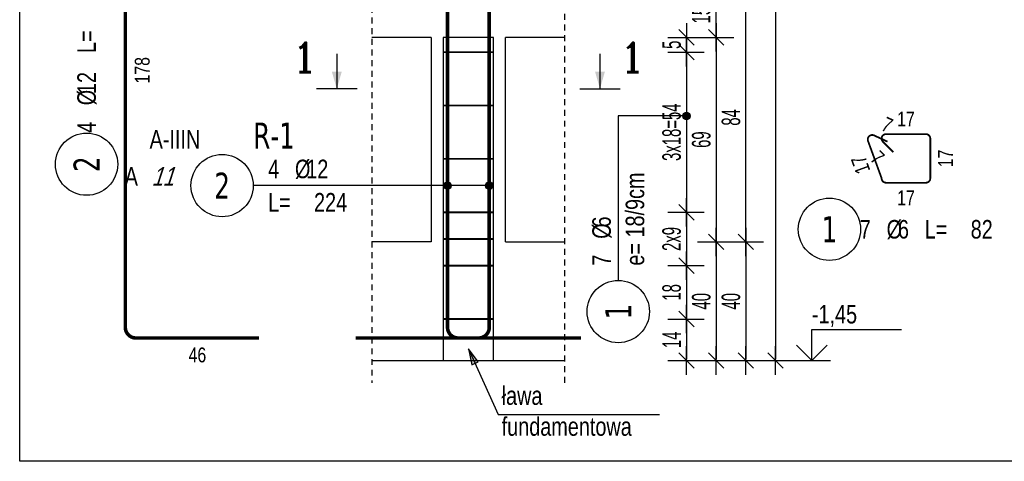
# Model space of a CAD drawing. Header units: millimetres. Extents: x 11988 to 14650, y -1596 to 604.
# Tile 2 of 38: x 11988 to 12320, y -982 to -833. Entities that reach past the tile are written whole.
import ezdxf
from ezdxf.enums import TextEntityAlignment as Align

# ---------------------------------------------------------------- set-up
doc = ezdxf.new("R2010")
doc.units = ezdxf.units.MM
doc.header["$LTSCALE"] = 10
doc.linetypes.add('MP', pattern=[0.36, 0.2, -0.16])
for name, color, linetype in [('BA_txg', 3, 'Continuous'), ('BA_wic', 1, 'Continuous'), ('BA_wis', 2, 'Continuous'), ('BA_wym', 1, 'Continuous'), ('BZ_kot', 7, 'Continuous'), ('BZ_odn', 1, 'Continuous'), ('BZ_opi1', 7, 'Continuous'), ('BZ_opi2', 4, 'Continuous'), ('BZ_opi3', 30, 'Continuous'), ('BZ_opi4', 53, 'Continuous'), ('BZ_P_roz', 11, 'Continuous'), ('BZ_P_wid', 3, 'Continuous'), ('BZ_P_wyc', 134, 'Continuous'), ('BZ_txs', 2, 'Continuous'), ('BZ_wym', 1, 'Continuous')]:
    doc.layers.add(name, color=color, linetype=linetype)
for name, color, linetype, plot in [('BZ_obroz', 137, 'Continuous', False), ('BZ_obw', 230, 'Continuous', False), ('BZ_pom', 6, 'Continuous', False)]:
    doc.layers.add(name, color=color, linetype=linetype, plot=plot)
doc.styles.add('BIKTBG', font='tahoma.ttf', dxfattribs={"width": 0.85})
doc.styles.add('BIKTC', font='bikromsw.shx', dxfattribs={"width": 0.85})
doc.styles.add('BIKTS', font='bikromsw.shx', dxfattribs={"width": 0.8})
doc.styles.add('BIKWYM', font='bikromsw.shx', dxfattribs={"width": 0.6})
doc.styles.add('ROMANC', font='ROMANC.SHX')
doc.dimstyles.new('BA_KR_25_cm', dxfattribs={"dimscale": 0.25, "dimtxt": 25, "dimasz": 1.666667, "dimexe": 24, "dimexo": 0, "dimgap": 0, "dimtad": 0, "dimdec": 1, "dimrnd": 0.5, "dimzin": 9, "dimdsep": 46, "dimtxsty": 'BIKWYM', "dimblk": 'WYM-KR', "dimcen": 0, "dimdle": 20, "dimclrd": 256, "dimclre": 256, "dimclrt": 2, "dimadec": 0, "dimazin": 0, "dimtfac": 0.033333, "dimtdec": 1, "dimtmove": 0, "dimatfit": 3, "dimldrblk": 'WYM-KR', "dimfxl": 25, "dimfxlon": 1, "dimtvp": 0.8, "dimtolj": 1, "dimarcsym": 0})
doc.dimstyles.new('BZ_KP_25_cm', dxfattribs={"dimscale": 0.25, "dimtxt": 25, "dimasz": 1.666667, "dimexe": 24, "dimexo": 0, "dimgap": 0, "dimtad": 0, "dimdec": 1, "dimrnd": 0.5, "dimzin": 9, "dimdsep": 46, "dimtxsty": 'BIKWYM', "dimblk": 'WYM-KR', "dimblk1": 'WYM-KP', "dimblk2": 'WYM-KP', "dimsah": 1, "dimcen": 0, "dimdle": 20, "dimclrd": 256, "dimclre": 256, "dimclrt": 7, "dimadec": 0, "dimazin": 0, "dimtfac": 0.033333, "dimtdec": 1, "dimtmove": 0, "dimatfit": 3, "dimldrblk": 'WYM-KP', "dimfxl": 1, "dimtvp": 0.8, "dimtolj": 1, "dimarcsym": 0})
doc.dimstyles.new('BZ_ST_25_cm', dxfattribs={"dimscale": 0.25, "dimtxt": 25, "dimasz": 1.666667, "dimexe": 24, "dimexo": 0, "dimgap": 0, "dimtad": 0, "dimdec": 1, "dimrnd": 0.5, "dimdsep": 46, "dimtxsty": 'BIKWYM', "dimblk": 'WYM-ST', "dimcen": 0, "dimdle": 20, "dimclrd": 256, "dimclre": 256, "dimclrt": 7, "dimadec": 0, "dimazin": 0, "dimtfac": 0.033333, "dimtdec": 1, "dimtix": 1, "dimtmove": 2, "dimatfit": 3, "dimldrblk": 'WYM-ST', "dimfxl": 1, "dimtvp": 0.8, "dimtolj": 1, "dimtzin": 0, "dimarcsym": 0})

# ---------------------------------------------------------------- blocks, each defined once
blk = doc.blocks.new('ST2')
blk.add_line((13.77, 0), (0, 0))
blk.add_solid([(6.84, -1.95), (6.84, 1.95), (0, 0)])
blk = doc.blocks.new('eprzh')
blk.add_line((-47.9, 0), (47.9, 0))
at = {"xscale": 6, "yscale": 6, "zscale": 6, "rotation": 90}
blk.add_blockref('ST2', (0, 0), dxfattribs=at)
at = {"style": 'ROMANC'}
blk.add_attdef('PRZ', text='', height=70, dxfattribs=at).set_placement((76, 39.4), align=Align.CENTER)
blk = doc.blocks.new('WYM-ST')
blk.add_hatch(color=256).paths.add_polyline_path([(-13, 2.88), (0, 0), (-13, -2.88)])
blk.add_lwpolyline([(0, 0), (-13, 2.88), (-13, -2.88), (0, 0)])
blk = doc.blocks.new('WYM-KP')
blk.add_hatch(color=256).paths.add_polyline_path([(3, 0, 1), (-3, 0, 1)])
blk.add_circle((0, 0), 3)
blk = doc.blocks.new('WYM-KR')
at = {"linetype": 'ByBlock'}
blk.add_line((11.52, 0), (-11.52, 0), dxfattribs=at)
at = {"color": 7, "linetype": 'ByBlock'}
blk.add_line((6.24, 6.24), (-6.24, -6.24), dxfattribs=at)
blk = doc.blocks.new('bik_BlkOpPret', base_point=(608.5, -87.83))
at = {"layer": 'BZ_opi1', "style": 'BIKTS', "width": 0.8}
for tag, p in [('SZTUK', (567.31, -85.33)), ('PRZEDR_FI', (581.12, -85.33)), ('PRZEKROJ', (584.93, -85.33)), ('PRZEDR_L', (567.31, -96.58)), ('DLUGOSC', (582.78, -96.58)), ('UWAGA', (567.31, -105.33))]:
    blk.add_attdef(tag, p, '', height=6.25, dxfattribs=at)
at = {"layer": 'BZ_opi2', "style": 'BIKTBG', "width": 0.8}
blk.add_attdef('NUMER', text='', height=8.75, dxfattribs=at).set_placement((551.81, -87.83), align=Align.MIDDLE_CENTER)
at = {"layer": 'BZ_pom', "width": 0.8}
for tag, p, height, style in [('GATUNEK', (526.97, -75.33), 6.25, 'BIKTS'), ('POZYCJA', (562.31, -75.33), 8.75, 'BIKTBG'), ('METODA_L', (520.17, -87.83), 6.25, 'BIKTS'), ('EURO_KOD', (529.45, -87.83), 6.25, 'BIKTS')]:
    blk.add_attdef(tag, p, '', height=height, dxfattribs=dict(at, style=style))
at = {"layer": 'BZ_wym', "width": 0.8}
for tag, p, height, style, flags in [('PRZEDR_NR', (567.31, -114.71), 8.75, 'BIKTBG', 1), ('PRZEDR_SZT', (567.31, -124.08), 6.25, 'BIKTS', 1), ('TYP_PRETA', (567.31, -133.46), 6.25, 'BIKTS', 3), ('EURO_KOD_SEGMENTY', (580.88, -142.83), 6.25, 'BIKTS', 3), ('HAK_1', (567.31, -152.21), 6.25, 'BIKTS', 3), ('HAK_2', (567.31, -161.58), 6.25, 'BIKTS', 3), ('ID', (567.31, -170.96), 6.25, 'BIKTS', 3), ('ID_C', (567.31, -180.33), 6.25, 'BIKTS', 3), ('b_atr_0', (567.31, -189.71), 6.25, 'BIKTS', 3)]:
    blk.add_attdef(tag, p, '', height=height, dxfattribs=dict(at, style=style, flags=flags))
blk = doc.blocks.new('*D41')
at = {"layer": 'BA_wym', "lineweight": -2}
for p, q in [((12206.61, -934.34), (12218.86, -934.34)), ((12212.86, -934.76), (12212.86, -947.92)), ((12206.61, -948.34), (12218.86, -948.34))]:
    blk.add_line(p, q, dxfattribs=at)
at = {"layer": 'Defpoints', "color": 0}
for p in [(12147.86, -934.34), (12171.86, -948.34), (12212.86, -948.34)]:
    blk.add_point(p, dxfattribs=at)
at = {"layer": 'BA_wym', "lineweight": -2, "xscale": 0.4166666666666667, "yscale": 0.4166666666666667, "zscale": 0.4166666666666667}
for p, rotation in [((12212.86, -934.34), 90), ((12212.86, -948.34), 270)]:
    blk.add_blockref('WYM-KR', p, dxfattribs=dict(at, rotation=rotation))
at = {"layer": 'BA_wym', "color": 2, "insert": (12207.86, -941.34), "char_height": 6.25, "attachment_point": 5, "rotation": 90, "style": 'BIKWYM'}
blk.add_mtext('\\A1;14', dxfattribs=at)
blk = doc.blocks.new('*D42')
at = {"layer": 'BA_wym', "lineweight": -2}
for p, q in [((12206.61, -844.34), (12218.86, -844.34)), ((12212.86, -844.76), (12212.86, -897.92)), ((12206.61, -898.34), (12218.86, -898.34))]:
    blk.add_line(p, q, dxfattribs=at)
at = {"layer": 'Defpoints', "color": 0}
for p in [(12147.86, -844.34), (12147.86, -898.34), (12212.86, -898.34)]:
    blk.add_point(p, dxfattribs=at)
at = {"layer": 'BA_wym', "lineweight": -2, "xscale": 0.4166666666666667, "yscale": 0.4166666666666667, "zscale": 0.4166666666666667}
for p, rotation in [((12212.86, -844.34), 90), ((12212.86, -898.34), 270)]:
    blk.add_blockref('WYM-KR', p, dxfattribs=dict(at, rotation=rotation))
at = {"layer": 'BA_wym', "color": 2, "insert": (12207.86, -871.34), "char_height": 6.25, "attachment_point": 5, "rotation": 90, "style": 'BIKWYM'}
blk.add_mtext('\\A1;3x18=54', dxfattribs=at)
blk = doc.blocks.new('*D43')
at = {"layer": 'BA_wym', "lineweight": -2}
for p, q in [((12206.61, -839.34), (12218.86, -839.34)), ((12212.86, -843.92), (12212.86, -839.76)), ((12206.61, -844.34), (12218.86, -844.34))]:
    blk.add_line(p, q, dxfattribs=at)
at = {"layer": 'Defpoints', "color": 0}
for p in [(12171.86, -839.34), (12212.86, -839.34), (12147.86, -844.34)]:
    blk.add_point(p, dxfattribs=at)
at = {"layer": 'BA_wym', "lineweight": -2, "xscale": 0.4166666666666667, "yscale": 0.4166666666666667, "zscale": 0.4166666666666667}
for p, rotation in [((12212.86, -839.34), 90), ((12212.86, -844.34), 270)]:
    blk.add_blockref('WYM-KR', p, dxfattribs=dict(at, rotation=rotation))
at = {"layer": 'BA_wym', "color": 2, "insert": (12207.86, -841.84), "char_height": 6.25, "attachment_point": 5, "rotation": 90, "style": 'BIKWYM'}
blk.add_mtext('\\A1;5', dxfattribs=at)
blk = doc.blocks.new('bik_BlkOpPretU', base_point=(1570.94, 615.52))
at = {"layer": 'BZ_opi2', "style": 'BIKTBG', "width": 0.8}
blk.add_attdef('NUMER', text='', height=8.75, dxfattribs=at).set_placement((1514.25, 615.52), align=Align.MIDDLE_CENTER)
at = {"layer": 'BZ_opi4', "style": 'BIKTS', "width": 0.8}
for tag, p in [('SZTUK', (1529.75, 618.02)), ('PRZEDR_FI', (1538.8, 618.02)), ('PRZEKROJ', (1542.61, 618.02)), ('PRZEDR_L', (1529.75, 606.77)), ('DLUGOSC', (1545.23, 606.77)), ('UWAGA', (1529.75, 598.02))]:
    blk.add_attdef(tag, p, '', height=6.25, dxfattribs=at)
at = {"layer": 'BZ_pom', "width": 0.8}
for tag, p, height, style in [('GATUNEK', (1483.8, 628.02), 6.25, 'BIKTS'), ('POZYCJA', (1524.75, 628.02), 8.75, 'BIKTBG'), ('METODA_L', (1489.99, 615.52), 6.25, 'BIKTS')]:
    blk.add_attdef(tag, p, '', height=height, dxfattribs=dict(at, style=style))
at = {"layer": 'BZ_wym', "width": 0.8}
for tag, p, height, style, flags in [('PRZEDR_NR', (1529.75, 588.65), 8.75, 'BIKTBG', 1), ('PRZEDR_SZT', (1529.75, 579.27), 6.25, 'BIKTS', 1), ('TYP_PRETA', (1529.75, 569.9), 6.25, 'BIKTS', 3), ('EURO_KOD', (1529.75, 560.52), 6.25, 'BIKTS', 3), ('EURO_KOD_SEGMENTY', (1544.75, 560.52), 6.25, 'BIKTS', 3), ('HAK_1', (1529.75, 551.15), 6.25, 'BIKTS', 3), ('HAK_2', (1529.75, 541.77), 6.25, 'BIKTS', 3), ('ID', (1529.75, 532.4), 6.25, 'BIKTS', 3), ('ID_C', (1529.75, 523.02), 6.25, 'BIKTS', 3), ('b_atr_0', (1529.75, 513.65), 6.25, 'BIKTS', 3)]:
    blk.add_attdef(tag, p, '', height=height, dxfattribs=dict(at, style=style, flags=flags))
blk = doc.blocks.new('*D64')
at = {"layer": 'BA_wym', "lineweight": -2}
for p, q in [((12216.61, -908.34), (12228.86, -908.34)), ((12222.86, -908.76), (12222.86, -947.92)), ((12216.61, -948.34), (12228.86, -948.34))]:
    blk.add_line(p, q, dxfattribs=at)
at = {"layer": 'Defpoints', "color": 0}
for p in [(12171.86, -908.34), (12171.86, -948.34), (12222.86, -948.34)]:
    blk.add_point(p, dxfattribs=at)
at = {"layer": 'BA_wym', "lineweight": -2, "xscale": 0.4166666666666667, "yscale": 0.4166666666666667, "zscale": 0.4166666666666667}
for p, rotation in [((12222.86, -908.34), 90), ((12222.86, -948.34), 270)]:
    blk.add_blockref('WYM-KR', p, dxfattribs=dict(at, rotation=rotation))
at = {"layer": 'BA_wym', "color": 2, "insert": (12217.86, -928.34), "char_height": 6.25, "attachment_point": 5, "rotation": 90, "style": 'BIKWYM'}
blk.add_mtext('\\A1;40', dxfattribs=at)
blk = doc.blocks.new('*D65')
at = {"layer": 'BA_wym', "lineweight": -2}
for p, q in [((12216.61, -839.34), (12228.86, -839.34)), ((12222.86, -839.76), (12222.86, -907.92)), ((12216.61, -908.34), (12228.86, -908.34))]:
    blk.add_line(p, q, dxfattribs=at)
at = {"layer": 'Defpoints', "color": 0}
for p in [(12171.86, -839.34), (12171.86, -908.34), (12222.86, -908.34)]:
    blk.add_point(p, dxfattribs=at)
at = {"layer": 'BA_wym', "lineweight": -2, "xscale": 0.4166666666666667, "yscale": 0.4166666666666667, "zscale": 0.4166666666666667}
for p, rotation in [((12222.86, -839.34), 90), ((12222.86, -908.34), 270)]:
    blk.add_blockref('WYM-KR', p, dxfattribs=dict(at, rotation=rotation))
at = {"layer": 'BA_wym', "color": 2, "insert": (12217.86, -873.84), "char_height": 6.25, "attachment_point": 5, "rotation": 90, "style": 'BIKWYM'}
blk.add_mtext('\\A1;69', dxfattribs=at)
blk = doc.blocks.new('*D66')
at = {"layer": 'BA_wym', "lineweight": -2}
for p, q in [((12216.61, -824.34), (12228.86, -824.34)), ((12222.86, -838.92), (12222.86, -824.76)), ((12216.61, -839.34), (12228.86, -839.34))]:
    blk.add_line(p, q, dxfattribs=at)
at = {"layer": 'Defpoints', "color": 0}
for p in [(12171.86, -824.34), (12222.86, -824.34), (12171.86, -839.34)]:
    blk.add_point(p, dxfattribs=at)
at = {"layer": 'BA_wym', "lineweight": -2, "xscale": 0.4166666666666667, "yscale": 0.4166666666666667, "zscale": 0.4166666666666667}
for p, rotation in [((12222.86, -824.34), 90), ((12222.86, -839.34), 270)]:
    blk.add_blockref('WYM-KR', p, dxfattribs=dict(at, rotation=rotation))
at = {"layer": 'BA_wym', "color": 2, "insert": (12217.86, -831.84), "char_height": 6.25, "attachment_point": 5, "rotation": 90, "style": 'BIKWYM'}
blk.add_mtext('\\A1;15', dxfattribs=at)
blk = doc.blocks.new('*D79')
at = {"layer": 'BA_wym', "lineweight": -2}
for p, q in [((12226.61, -908.34), (12238.86, -908.34)), ((12232.86, -908.76), (12232.86, -947.92)), ((12226.61, -948.34), (12238.86, -948.34))]:
    blk.add_line(p, q, dxfattribs=at)
at = {"layer": 'Defpoints', "color": 0}
for p in [(12171.86, -908.34), (12171.86, -948.34), (12232.86, -948.34)]:
    blk.add_point(p, dxfattribs=at)
at = {"layer": 'BA_wym', "lineweight": -2, "xscale": 0.4166666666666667, "yscale": 0.4166666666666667, "zscale": 0.4166666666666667}
for p, rotation in [((12232.86, -908.34), 90), ((12232.86, -948.34), 270)]:
    blk.add_blockref('WYM-KR', p, dxfattribs=dict(at, rotation=rotation))
at = {"layer": 'BA_wym', "color": 2, "insert": (12227.86, -928.34), "char_height": 6.25, "attachment_point": 5, "rotation": 90, "style": 'BIKWYM'}
blk.add_mtext('\\A1;40', dxfattribs=at)
blk = doc.blocks.new('*D80')
at = {"layer": 'BA_wym', "lineweight": -2}
for p, q in [((12226.61, -824.34), (12238.86, -824.34)), ((12232.86, -907.92), (12232.86, -824.76)), ((12226.61, -908.34), (12238.86, -908.34))]:
    blk.add_line(p, q, dxfattribs=at)
at = {"layer": 'Defpoints', "color": 0}
for p in [(12171.86, -824.34), (12232.86, -824.34), (12171.86, -908.34)]:
    blk.add_point(p, dxfattribs=at)
at = {"layer": 'BA_wym', "lineweight": -2, "xscale": 0.4166666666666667, "yscale": 0.4166666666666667, "zscale": 0.4166666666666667}
for p, rotation in [((12232.86, -824.34), 90), ((12232.86, -908.34), 270)]:
    blk.add_blockref('WYM-KR', p, dxfattribs=dict(at, rotation=rotation))
at = {"layer": 'BA_wym', "color": 2, "insert": (12227.86, -866.34), "char_height": 6.25, "attachment_point": 5, "rotation": 90, "style": 'BIKWYM'}
blk.add_mtext('\\A1;84', dxfattribs=at)
blk = doc.blocks.new('*D85')
at = {"layer": 'BA_wym', "lineweight": -2}
for p, q in [((12236.61, 340.66), (12248.86, 340.66)), ((12242.86, 340.24), (12242.86, -947.92)), ((12236.61, -948.34), (12248.86, -948.34))]:
    blk.add_line(p, q, dxfattribs=at)
at = {"layer": 'Defpoints', "color": 0}
for p in [(12171.86, 340.66), (12171.86, -948.34), (12242.86, -948.34)]:
    blk.add_point(p, dxfattribs=at)
at = {"layer": 'BA_wym', "lineweight": -2, "xscale": 0.4166666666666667, "yscale": 0.4166666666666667, "zscale": 0.4166666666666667}
for p, rotation in [((12242.86, 340.66), 90), ((12242.86, -948.34), 270)]:
    blk.add_blockref('WYM-KR', p, dxfattribs=dict(at, rotation=rotation))
at = {"layer": 'BA_wym', "color": 2, "insert": (12237.86, -303.84), "char_height": 6.25, "attachment_point": 5, "rotation": 90, "style": 'BIKWYM'}
blk.add_mtext('\\A1;1289', dxfattribs=at)
blk = doc.blocks.new('*U29')
for p, q in [((0, 4.17), (12.08, 4.17)), ((0, 0), (0, 4.17))]:
    blk.add_line(p, q)
at = {"color": 1}
blk.add_line((-2.5, 0), (2.5, 0), dxfattribs=at)
blk.add_lwpolyline([(-2.06, 2.06), (0, 0), (2.06, 2.06)])
at = {"style": 'BIKTS', "width": 0.8}
blk.add_attdef('POZIOM', text='', height=2.5, dxfattribs=at).set_placement((0, 6.25), align=Align.MIDDLE_LEFT)
blk = doc.blocks.new('bik_BlkOpPretW', base_point=(917.65, 307.46))
at = {"layer": 'BZ_opi2', "style": 'BIKTBG', "width": 0.8}
blk.add_attdef('NUMER', text='', height=8.75, dxfattribs=at).set_placement((933.15, 307.46), align=Align.MIDDLE_CENTER)
at = {"layer": 'BZ_opi4', "style": 'BIKTS', "width": 0.8}
for tag, p in [('SZTUK', (943.38, 304.33)), ('PRZEDR_FI', (952.43, 304.33)), ('PRZEKROJ', (956.24, 304.33)), ('PRZEDR_L', (970.04, 304.33)), ('DLUGOSC', (985.52, 304.33))]:
    blk.add_attdef(tag, p, '', height=6.25, dxfattribs=at)
at = {"layer": 'BZ_pom', "width": 0.8}
for tag, p, height, style, flags in [('POZYCJA', (943.38, 294.96), 8.75, 'BIKTBG', 3), ('GATUNEK', (943.38, 285.58), 6.25, 'BIKTS', 1), ('METODA_L', (943.38, 266.83), 6.25, 'BIKTS', 3)]:
    blk.add_attdef(tag, p, '', height=height, dxfattribs=dict(at, style=style, flags=flags))
at = {"layer": 'BZ_wym', "width": 0.8}
for tag, p, height, style, flags in [('UWAGA', (943.38, 276.21), 6.25, 'BIKTS', 1), ('TYP_PRETA', (943.38, 257.46), 6.25, 'BIKTS', 3), ('PRZEDR_NR', (943.38, 248.08), 8.75, 'BIKTBG', 1), ('PRZEDR_SZT', (943.38, 238.71), 6.25, 'BIKTS', 1), ('EURO_KOD', (943.38, 229.33), 6.25, 'BIKTS', 3), ('EURO_KOD_SEGMENTY', (956.95, 229.33), 6.25, 'BIKTS', 3), ('HAK_1', (943.38, 219.96), 6.25, 'BIKTS', 3), ('HAK_2', (943.38, 210.58), 6.25, 'BIKTS', 3), ('ID', (943.38, 201.21), 6.25, 'BIKTS', 3), ('ID_C', (943.38, 191.83), 6.25, 'BIKTS', 3), ('b_atr_0', (943.38, 182.46), 6.25, 'BIKTS', 3)]:
    blk.add_attdef(tag, p, '', height=height, dxfattribs=dict(at, style=style, flags=flags))
blk = doc.blocks.new('*D137')
at = {"layer": 'BA_wym', "lineweight": -2}
for p, q in [((12206.61, -898.34), (12218.86, -898.34)), ((12212.86, -898.76), (12212.86, -915.92)), ((12206.61, -916.34), (12218.86, -916.34))]:
    blk.add_line(p, q, dxfattribs=at)
at = {"layer": 'Defpoints', "color": 0}
for p in [(12147.86, -898.34), (12147.86, -916.34), (12212.86, -916.34)]:
    blk.add_point(p, dxfattribs=at)
at = {"layer": 'BA_wym', "lineweight": -2, "xscale": 0.4166666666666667, "yscale": 0.4166666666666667, "zscale": 0.4166666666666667}
for p, rotation in [((12212.86, -898.34), 90), ((12212.86, -916.34), 270)]:
    blk.add_blockref('WYM-KR', p, dxfattribs=dict(at, rotation=rotation))
at = {"layer": 'BA_wym', "color": 2, "insert": (12207.86, -907.34), "char_height": 6.25, "attachment_point": 5, "rotation": 90, "style": 'BIKWYM'}
blk.add_mtext('\\A1;2x9', dxfattribs=at)
blk = doc.blocks.new('*D138')
at = {"layer": 'BA_wym', "lineweight": -2}
for p, q in [((12206.61, -916.34), (12218.86, -916.34)), ((12212.86, -916.76), (12212.86, -933.92)), ((12206.61, -934.34), (12218.86, -934.34))]:
    blk.add_line(p, q, dxfattribs=at)
at = {"layer": 'Defpoints', "color": 0}
for p in [(12147.86, -916.34), (12147.86, -934.34), (12212.86, -934.34)]:
    blk.add_point(p, dxfattribs=at)
at = {"layer": 'BA_wym', "lineweight": -2, "xscale": 0.4166666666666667, "yscale": 0.4166666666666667, "zscale": 0.4166666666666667}
for p, rotation in [((12212.86, -916.34), 90), ((12212.86, -934.34), 270)]:
    blk.add_blockref('WYM-KR', p, dxfattribs=dict(at, rotation=rotation))
at = {"layer": 'BA_wym', "color": 2, "insert": (12207.86, -925.34), "char_height": 6.25, "attachment_point": 5, "rotation": 90, "style": 'BIKWYM'}
blk.add_mtext('\\A1;18', dxfattribs=at)

msp = doc.modelspace()

# ---------------------------------------------------------------- linework, layer by layer
at = {"layer": 'BA_wic', "linetype": 'MP'}
for points in [[(12106.86, 348.16), (12106.86, -955.84)], [(12171.86, -955.84), (12171.86, 348.16)]]:
    msp.add_lwpolyline(points, dxfattribs=at)
at = {"layer": 'BA_wis'}
for points in [[(12126.86, -839.34), (12106.86, -839.34)], [(12126.86, -839.34), (12126.86, -908.34)], [(12151.86, -908.34), (12151.86, -839.34)], [(12171.86, -839.34), (12151.86, -839.34)], [(12126.86, -908.34), (12106.86, -908.34)], [(12151.86, -908.34), (12171.86, -908.34)], [(12106.86, -948.34), (12171.86, -948.34)]]:
    msp.add_lwpolyline(points, dxfattribs=at)
at = {"layer": 'BZ_obroz'}
msp.add_lwpolyline([(12130.86, -948.34), (12147.86, -948.34), (12147.86, -839.34), (12130.86, -839.34)], close=True, dxfattribs=at)
at = {"layer": 'BZ_obw'}
msp.add_lwpolyline([(11988.13, 603.77), (13989.08, 603.77), (13989.08, -982.33), (11988.13, -982.33)], close=True, dxfattribs=at)
at = {"layer": 'BZ_odn', "color": 252}
for centre in [(12010.67, -882.12), (12261.03, -904.07), (12189.86, -931.83)]:
    msp.add_circle(centre, 10.5, dxfattribs=at)
at = {"layer": 'BZ_odn'}
msp.add_circle((12056.36, -889.34), 10.5, dxfattribs=at)
at = {"layer": 'BZ_P_roz', "const_width": 0.6}
for points in [[(12130.86, -844.34), (12147.86, -844.34)], [(12130.86, -862.34), (12147.86, -862.34)], [(12130.86, -880.34), (12147.86, -880.34)], [(12130.86, -898.34), (12147.86, -898.34)], [(12130.86, -907.34), (12147.86, -907.34)], [(12130.86, -916.34), (12147.86, -916.34)], [(12130.86, -934.34), (12147.86, -934.34)]]:
    msp.add_lwpolyline(points, dxfattribs=at)
at = {"layer": 'BZ_P_wid', "const_width": 1.2}
for points in [[(12146.39, -763.74), (12146.39, -937.14, -0.414214), (12142.79, -940.74), (12101.39, -940.74)], [(12132.32, -763.74), (12132.32, -937.14, 0.414214), (12135.92, -940.74), (12177.32, -940.74)]]:
    msp.add_lwpolyline(points, format="xyb", dxfattribs=at)
at = {"layer": 'BZ_P_wyc', "linetype": 'Continuous'}
for points, const_width in [([(12023.73, -763.74), (12023.73, -937.14, 0.414214), (12027.33, -940.74), (12068.73, -940.74)], 1.2), ([(12280.61, -874.52), (12276.08, -872.41, 0.668179), (12274.03, -874.28), (12278.62, -886.87, 0.414214), (12280.12, -888.37), (12293.52, -888.37, 0.414214), (12295.02, -886.87), (12295.02, -873.47, 0.414214), (12293.52, -871.97), (12280.12, -871.97, 0.668179), (12279.05, -874.53), (12282.59, -878.07)], 0.6)]:
    msp.add_lwpolyline(points, format="xyb", dxfattribs=dict(at, const_width=const_width))

# ---------------------------------------------------------------- block references
ref = msp.add_blockref('bik_BlkOpPretW', (12010.67, -897.62), dxfattribs=dict(rotation=90))
ref.add_attrib('NUMER', '2', dxfattribs={"layer": 'BZ_opi2', "height": 8.75, "rotation": 90, "style": 'BIKTBG', "width": 0.8}).set_placement((12010.67, -882.12), align=Align.MIDDLE_CENTER)
ref.add_attrib('SZTUK', '4', (12013.8, -871.54), dxfattribs={"layer": 'BZ_opi4', "height": 6.25, "rotation": 90, "style": 'BIKTS', "width": 0.8})
ref.add_attrib('PRZEKROJ', '12', (12013.8, -858.45), dxfattribs={"layer": 'BZ_opi4', "height": 6.25, "rotation": 90, "style": 'BIKTS', "width": 0.8})
ref.add_attrib('DLUGOSC', '224', (12013.8, -829.16), dxfattribs={"layer": 'BZ_opi4', "height": 6.25, "rotation": 90, "style": 'BIKTS', "width": 0.8})
ref.add_attrib('PRZEDR_FI', '%%c', (12013.8, -862.25), dxfattribs={"layer": 'BZ_opi4', "height": 6.25, "rotation": 90, "style": 'BIKTS', "width": 0.8})
ref.add_attrib('PRZEDR_L', 'L=', (12013.8, -844.64), dxfattribs={"layer": 'BZ_opi4', "height": 6.25, "rotation": 90, "style": 'BIKTS', "width": 0.8})
ref = msp.add_blockref('bik_BlkOpPret', (12110.67, -889.34))
ref.add_attrib('NUMER', '2', dxfattribs={"layer": 'BZ_opi2', "height": 8.75, "style": 'BIKTBG', "width": 0.8}).set_placement((12056.36, -889.34), align=Align.MIDDLE_CENTER)
ref.add_attrib('POZYCJA', 'R-1', (12066.86, -876.84), dxfattribs={"layer": 'BZ_pom', "height": 8.75, "style": 'BIKTBG', "width": 0.8})
ref.add_attrib('SZTUK', '4', (12071.86, -886.84), dxfattribs={"layer": 'BZ_opi1', "height": 6.25, "style": 'BIKTS', "width": 0.8})
ref.add_attrib('GATUNEK', 'A-IIIN', (12031.91, -876.84), dxfattribs={"layer": 'BZ_pom', "height": 6.25, "style": 'BIKTS', "width": 0.8})
ref.add_attrib('PRZEKROJ', '12', (12084.71, -886.84), dxfattribs={"layer": 'BZ_opi1', "height": 6.25, "style": 'BIKTS', "width": 0.8})
ref.add_attrib('DLUGOSC', '224', (12087.33, -898.09), dxfattribs={"layer": 'BZ_opi1', "height": 6.25, "style": 'BIKTS', "width": 0.8})
ref.add_attrib('METODA_L', 'A', (12023.52, -889.34), dxfattribs={"layer": 'BZ_pom', "height": 6.25, "style": 'BIKTS', "width": 0.8})
ref.add_attrib('PRZEDR_FI', '%%c', (12080.9, -886.84), dxfattribs={"layer": 'BZ_opi1', "height": 6.25, "style": 'BIKTS', "width": 0.8})
ref.add_attrib('PRZEDR_L', 'L=', (12071.86, -898.09), dxfattribs={"layer": 'BZ_opi1', "height": 6.25, "style": 'BIKTS', "width": 0.8})
ref.add_attrib('EURO_KOD', '11', (12032.57, -889.34), dxfattribs={"layer": 'BZ_pom', "height": 6.25, "style": 'BIKTS', "oblique": 18, "width": 0.8})
ref = msp.add_blockref('bik_BlkOpPretU', (12189.86, -865.85), dxfattribs=dict(rotation=90))
ref.add_attrib('NUMER', '1', dxfattribs={"layer": 'BZ_opi2', "height": 8.75, "rotation": 90, "style": 'BIKTBG', "width": 0.8}).set_placement((12189.86, -931.83), align=Align.MIDDLE_CENTER)
ref.add_attrib('SZTUK', '7', (12187.36, -916.33), dxfattribs={"layer": 'BZ_opi4', "height": 6.25, "rotation": 90, "style": 'BIKTS', "width": 0.8})
ref.add_attrib('PRZEKROJ', '6', (12187.36, -903.47), dxfattribs={"layer": 'BZ_opi4', "height": 6.25, "rotation": 90, "style": 'BIKTS', "width": 0.8})
ref.add_attrib('UWAGA', 'e= 18/9cm', (12198.61, -916.33), dxfattribs={"layer": 'BZ_opi4', "height": 6.25, "rotation": 90, "style": 'BIKTS', "width": 0.8})
ref.add_attrib('PRZEDR_FI', '%%c', (12187.36, -907.28), dxfattribs={"layer": 'BZ_opi4', "height": 6.25, "rotation": 90, "style": 'BIKTS', "width": 0.8})
ref = msp.add_blockref('bik_BlkOpPretW', (12245.53, -904.07))
ref.add_attrib('NUMER', '1', dxfattribs={"layer": 'BZ_opi2', "height": 8.75, "style": 'BIKTBG', "width": 0.8}).set_placement((12261.03, -904.07), align=Align.MIDDLE_CENTER)
ref.add_attrib('SZTUK', '7', (12271.25, -907.19), dxfattribs={"layer": 'BZ_opi4', "height": 6.25, "style": 'BIKTS', "width": 0.8})
ref.add_attrib('PRZEKROJ', '6', (12284.11, -907.19), dxfattribs={"layer": 'BZ_opi4', "height": 6.25, "style": 'BIKTS', "width": 0.8})
ref.add_attrib('DLUGOSC', '82', (12308.63, -907.19), dxfattribs={"layer": 'BZ_opi4', "height": 6.25, "style": 'BIKTS', "width": 0.8})
ref.add_attrib('PRZEDR_FI', '%%c', (12280.3, -907.19), dxfattribs={"layer": 'BZ_opi4', "height": 6.25, "style": 'BIKTS', "width": 0.8})
ref.add_attrib('PRZEDR_L', 'L=', (12293.16, -907.19), dxfattribs={"layer": 'BZ_opi4', "height": 6.25, "style": 'BIKTS', "width": 0.8})
at = {"layer": 'BA_txg'}
ref = msp.add_blockref('eprzh', (12095.01, -856.75), dxfattribs=dict(at, xscale=-0.142857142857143, yscale=0.1428571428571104, zscale=0.142857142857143))
ref.add_attrib('PRZ', '1', dxfattribs={"layer": '0', "height": 10, "style": 'ROMANC'}).set_placement((12084.16, -851.12), align=Align.CENTER)
at = {"layer": 'BA_txg', "xscale": 0.142857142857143, "yscale": 0.142857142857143, "zscale": 0.142857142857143}
msp.add_blockref('eprzh', (12183.7, -856.75), dxfattribs=at).add_auto_attribs({'PRZ': '1'})
at = {"layer": 'BZ_kot', "xscale": 2.5, "yscale": 2.5, "zscale": 2.5}
msp.add_blockref('*U29', (12255.11, -948.34), dxfattribs=at).add_auto_attribs({'POZIOM': '-1,45'})

# ---------------------------------------------------------------- texts
at = {"layer": 'BZ_opi3', "style": 'BIKTC', "width": 0.8}
for s, rotation, p in [('178', 90.0002, (12029.43, -850.44)), ('7', 334.9998, (12280.5, -868.84)), ('17', 359.9998, (12286.82, -866.87)), ('7', 315, (12277.22, -879.91)), ('17', 90, (12300.12, -880.17)), ('17', 109.9998, (12271.53, -882.32))]:
    msp.add_text(s, height=5, rotation=rotation, dxfattribs=at).set_placement(p, align=Align.MIDDLE_CENTER)
for s, p in [('17', (12286.82, -893.47)), ('46', (12048.03, -946.44))]:
    msp.add_text(s, height=5, dxfattribs=at).set_placement(p, align=Align.MIDDLE_CENTER)
at = {"layer": 'BZ_txs', "insert": (12150.56, -957.04), "char_height": 6.25, "width": 113.0116, "attachment_point": 1, "style": 'BIKTS'}
msp.add_mtext('ława\\Pfundamentowa', dxfattribs=at)

# ---------------------------------------------------------------- dimensions: what is measured, and where the dimension line sits
at = {"layer": 'BA_wym'}
for base, p1, p2, override, picture, middle in [((12242.86, -948.34), (12171.86, 340.66), (12171.86, -948.34), {"dimrnd": 1, "dimblk": 'WYM-KR', "dimatfit": 1}, '*D85', (12237.86, -303.84)), ((12222.86, -824.34), (12171.86, -839.34), (12171.86, -824.34), {"dimatfit": 1}, '*D66', (12217.86, -831.84)), ((12232.86, -824.34), (12171.86, -908.34), (12171.86, -824.34), {"dimatfit": 1}, '*D80', (12227.86, -866.34)), ((12212.86, -839.34), (12147.86, -844.34), (12171.86, -839.34), {"dimatfit": 1}, '*D43', (12207.86, -841.84)), ((12222.86, -908.34), (12171.86, -839.34), (12171.86, -908.34), {"dimatfit": 1}, '*D65', (12217.86, -873.84)), ((12222.86, -948.34), (12171.86, -908.34), (12171.86, -948.34), {"dimatfit": 1}, '*D64', (12217.86, -928.34)), ((12232.86, -948.34), (12171.86, -908.34), (12171.86, -948.34), {"dimatfit": 1}, '*D79', (12227.86, -928.34)), ((12212.86, -934.34), (12147.86, -916.34), (12147.86, -934.34), {"dimatfit": 1}, '*D138', (12207.86, -925.34)), ((12212.86, -948.34), (12147.86, -934.34), (12171.86, -948.34), {"dimatfit": 1}, '*D41', (12207.86, -941.34))]:
    dim = msp.add_linear_dim(base=base, p1=p1, p2=p2, angle=90, dimstyle='BA_KR_25_cm', override=override, dxfattribs=at)
    dim.commit()
    dim.dimension.update_dxf_attribs({"geometry": picture, "text_midpoint": middle})
dim = msp.add_linear_dim(base=(12212.86, -898.34), p1=(12147.86, -844.34), p2=(12147.86, -898.34), angle=90, text='3x18=<>', dimstyle='BA_KR_25_cm', override={"dimtxsty": 'BIKWYM', "dimatfit": 1}, dxfattribs=at)
dim.commit()
dim.dimension.update_dxf_attribs({"geometry": '*D42', "text_midpoint": (12207.86, -871.34)})
dim = msp.add_linear_dim(base=(12212.86, -916.34), p1=(12147.86, -898.34), p2=(12147.86, -916.34), angle=90, text='2x9', dimstyle='BA_KR_25_cm', override={"dimtxsty": 'BIKWYM', "dimatfit": 1}, dxfattribs=at)
dim.commit()
dim.dimension.update_dxf_attribs({"geometry": '*D137', "text_midpoint": (12212.86, -907.34), "dimtype": 160})

# ---------------------------------------------------------------- leaders
at = {"layer": 'BZ_odn', "color": 252}
msp.add_leader([(12212.86, -865.85), (12189.86, -865.85), (12189.86, -921.33)], dimstyle='BZ_KP_25_cm', override={"dimclrd": 252}, dxfattribs=at)
at = {"layer": 'BZ_odn'}
for points, dimstyle in [([(12132.32, -889.34), (12106.86, -889.34), (12066.86, -889.34)], 'BZ_KP_25_cm'), ([(12146.39, -889.34), (12106.86, -889.34), (12066.86, -889.34)], 'BZ_KP_25_cm'), ([(12139.36, -944.34), (12149.34, -966.53), (12203.77, -966.53)], 'BZ_ST_25_cm')]:
    msp.add_leader(points, dimstyle=dimstyle, dxfattribs=at)

doc.saveas('drawing.dxf')
